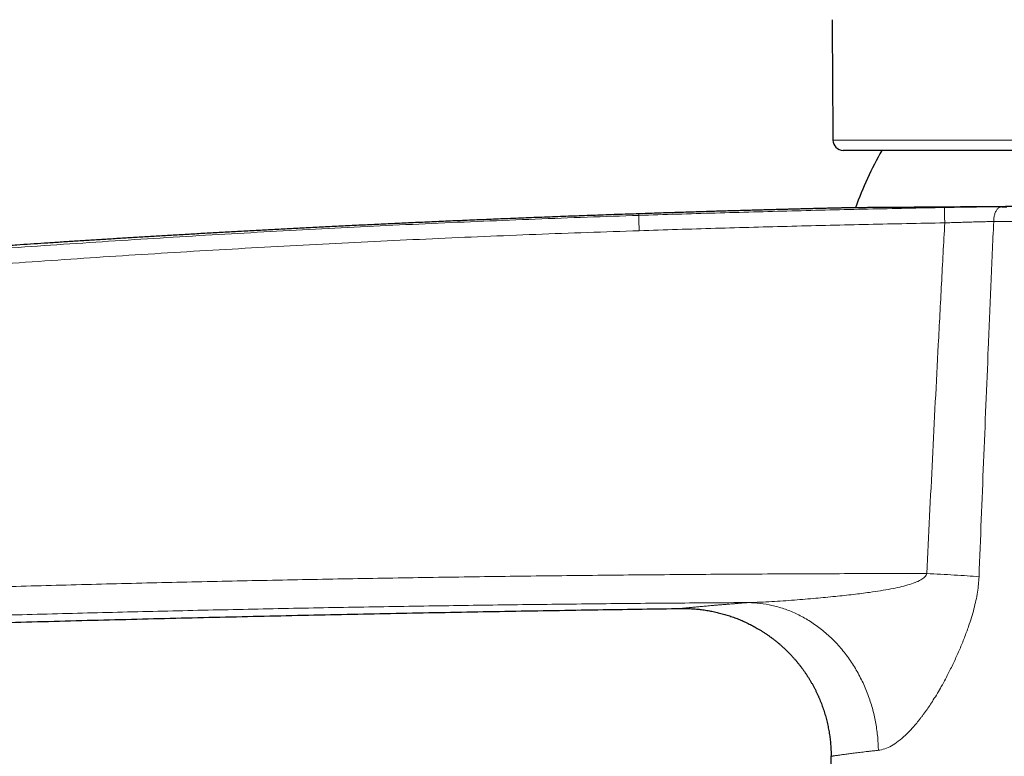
# Model space of a CAD drawing. Header units: millimetres. Extents: x 8 to 674, y 12 to 828.
# Tile 11 of 25: x 134 to 200, y 749 to 799. Entities that reach past the tile are written whole.
import ezdxf

# ---------------------------------------------------------------- set-up
doc = ezdxf.new("R2010")
doc.units = ezdxf.units.MM

msp = doc.modelspace()

# ---------------------------------------------------------------- linework, layer by layer
at = {"color": 252, "linetype": 'Continuous', "lineweight": 0}
for p, q in [((188.863, 791.138), (213.74, 791.138)), ((175.744, 786.149), (175.744, 786.149))]:
    msp.add_line(p, q, dxfattribs=at)
at = {"color": 7, "linetype": 'Continuous', "lineweight": 30}
for p, q in [((237.916, 790.443), (189.563, 790.443)), ((200.279, 786.629), (200.628, 786.632)), ((175.744, 786.149), (175.744, 786.149)), ((175.744, 786.149), (175.744, 786.149)), ((188.743, 653.943), (188.743, 749.454))]:
    msp.add_line(p, q, dxfattribs=at)
at = {"color": 252, "linetype": 'Continuous', "lineweight": 0, "flags": 128}
msp.add_lwpolyline([(199.735, 785.629), (199.736, 785.694), (199.739, 785.758), (199.745, 785.822), (199.752, 785.885), (199.762, 785.947), (199.775, 786.007), (199.789, 786.066), (199.806, 786.123), (199.824, 786.178), (199.845, 786.231), (199.867, 786.281), (199.892, 786.329), (199.917, 786.374), (199.945, 786.415), (199.974, 786.453), (200.004, 786.488), (200.036, 786.52), (200.068, 786.547), (200.102, 786.571), (200.136, 786.59), (200.171, 786.606), (200.207, 786.618), (200.243, 786.625), (200.279, 786.629)], dxfattribs=at)
at = {"color": 7, "linetype": 'Continuous', "lineweight": 30}
for centre, radius, start, end in [((5188.74, 826.283), 5000, 180.309429, 180.402735), ((189.563, 791.143), 0.7, 180.40273, 270), ((213.743, 778.193), 24.8, 150.39904, 160.28334)]:
    msp.add_arc(centre, radius, start, end, dxfattribs=at)
at = {"color": 252, "linetype": 'Continuous', "lineweight": 0}
msp.add_arc((217.808, 786.208), 21.391, 179.0166, 181.79099, dxfattribs=at)
for points, knots in [([(175.744, 786.043), (176.605, 786.071), (178.328, 786.127), (180.912, 786.204), (183.496, 786.277), (186.081, 786.346), (188.665, 786.41), (191.25, 786.47), (193.835, 786.525), (195.558, 786.559), (196.42, 786.575)], [0, 0, 0, 0, 0.1249962, 0.2499925, 0.3749902, 0.499988, 0.6249903, 0.7499925, 0.8749963, 1, 1, 1, 1]), ([(196.42, 786.575), (196.505, 786.577), (196.674, 786.58), (196.928, 786.585), (197.181, 786.589), (197.435, 786.593), (197.689, 786.597), (197.943, 786.601), (198.195, 786.605), (198.442, 786.608), (198.684, 786.612), (198.921, 786.615), (199.154, 786.618), (199.386, 786.62), (199.615, 786.623), (199.841, 786.625), (200.063, 786.627), (200.207, 786.628), (200.279, 786.629)], [0, 0, 0, 0, 0.061994, 0.124029, 0.186064, 0.248059, 0.311396, 0.374776, 0.438155, 0.501492, 0.563125, 0.624799, 0.686472, 0.748105, 0.811058, 0.874053, 0.937048, 1, 1, 1, 1]), ([(34.107, 772.265), (35.387, 772.471), (37.947, 772.883), (41.79, 773.484), (45.635, 774.073), (49.482, 774.648), (53.117, 775.179), (56.539, 775.669), (59.75, 776.118), (62.961, 776.559), (66.174, 776.99), (69.387, 777.412), (72.817, 777.853), (76.465, 778.309), (80.33, 778.78), (84.198, 779.237), (88.066, 779.68), (91.806, 780.096), (95.417, 780.485), (98.899, 780.849), (102.382, 781.201), (105.866, 781.543), (109.352, 781.874), (112.838, 782.193), (116.325, 782.502), (119.814, 782.799), (123.304, 783.085), (126.796, 783.36), (130.289, 783.624), (133.783, 783.877), (137.276, 784.118), (140.769, 784.349), (144.263, 784.568), (147.758, 784.776), (151.253, 784.973), (154.749, 785.159), (158.245, 785.334), (161.743, 785.498), (165.242, 785.651), (168.742, 785.793), (172.242, 785.924), (174.577, 786.004), (175.744, 786.042), (175.744, 786.042)], [0, 0, 0, 0, 0.027314, 0.054627, 0.081941, 0.109255, 0.136569, 0.159334, 0.1821, 0.204865, 0.227623, 0.25038, 0.273137, 0.300483, 0.327829, 0.355175, 0.38252, 0.409866, 0.43445, 0.459033, 0.483617, 0.508201, 0.532787, 0.557373, 0.581955, 0.606536, 0.631136, 0.655735, 0.680335, 0.704935, 0.729518, 0.754102, 0.778685, 0.803269, 0.827852, 0.852436, 0.877019, 0.901603, 0.926202, 0.950801, 0.9754, 1, 1, 1, 1, 1]), ([(175.744, 786.149), (175.744, 786.148), (175.744, 786.147), (175.744, 786.139), (175.744, 786.121), (175.744, 786.092), (175.744, 786.059), (175.744, 786.042)], [0, 0, 0, 0, 0.132812, 0.317945, 0.503078, 0.751539, 1, 1, 1, 1]), ([(199.735, 785.629), (199.675, 785.628), (199.555, 785.625), (199.369, 785.621), (199.179, 785.616), (198.984, 785.611), (198.785, 785.606), (198.581, 785.601), (198.373, 785.596), (198.164, 785.59), (197.954, 785.584), (197.743, 785.578), (197.529, 785.572), (197.313, 785.566), (197.094, 785.56), (196.873, 785.553), (196.651, 785.546), (196.502, 785.542), (196.427, 785.54)], [0, 0, 0, 0, 0.0614977, 0.1229953, 0.1848111, 0.2466268, 0.3094321, 0.3722375, 0.4353813, 0.4985252, 0.5603776, 0.6222301, 0.6844057, 0.7465813, 0.8097636, 0.8729459, 0.9364729, 1, 1, 1, 1]), ([(199.735, 785.629), (199.673, 784.203), (199.55, 781.351), (199.32, 775.921), (199.048, 769.339), (198.844, 764.182), (198.743, 761.604)], [0, 0, 0, 0, 0.178076, 0.356153, 0.678076, 1, 1, 1, 1]), ([(238.743, 785.793), (238.742, 785.792), (238.74, 785.792), (238.721, 785.792), (238.69, 785.793), (238.647, 785.793), (238.592, 785.794), (238.524, 785.795), (238.443, 785.796), (238.35, 785.798), (238.245, 785.799), (238.127, 785.801), (237.996, 785.803), (237.872, 785.805), (237.76, 785.806), (237.663, 785.808), (237.562, 785.809), (237.446, 785.811), (237.312, 785.813), (237.16, 785.815), (237, 785.817), (236.832, 785.819), (236.657, 785.821), (236.471, 785.824), (236.273, 785.826), (236.063, 785.828), (235.845, 785.831), (235.619, 785.833), (235.384, 785.835), (235.157, 785.838), (234.939, 785.84), (234.732, 785.841), (234.52, 785.843), (234.311, 785.845), (234.107, 785.846), (233.908, 785.848), (233.705, 785.849), (233.483, 785.851), (233.239, 785.852), (232.974, 785.853), (232.703, 785.855), (232.426, 785.856), (232.144, 785.857), (231.823, 785.858), (231.462, 785.859), (231.057, 785.86), (230.642, 785.861), (230.218, 785.862), (229.786, 785.862), (229.344, 785.862), (228.894, 785.862), (228.497, 785.861), (228.158, 785.86), (227.879, 785.86), (227.598, 785.859), (227.291, 785.858), (226.96, 785.857), (226.602, 785.856), (226.24, 785.855), (225.874, 785.853), (225.505, 785.852), (225.089, 785.85), (224.624, 785.847), (224.111, 785.844), (223.591, 785.841), (223.066, 785.838), (222.535, 785.834), (221.998, 785.83), (221.458, 785.826), (220.95, 785.822), (220.476, 785.819), (220.038, 785.815), (219.597, 785.811), (219.115, 785.807), (218.592, 785.803), (218.026, 785.798), (217.458, 785.792), (216.887, 785.787), (216.313, 785.782), (215.755, 785.776), (215.214, 785.771), (214.689, 785.766), (214.163, 785.761), (213.636, 785.756), (213.109, 785.75), (212.637, 785.746), (212.221, 785.742), (211.86, 785.738), (211.5, 785.735), (211.119, 785.731), (210.716, 785.727), (210.293, 785.723), (209.87, 785.719), (209.448, 785.714), (209.027, 785.71), (208.569, 785.706), (208.074, 785.701), (207.544, 785.696), (207.016, 785.691), (206.487, 785.686), (205.958, 785.682), (205.428, 785.677), (204.902, 785.672), (204.418, 785.668), (203.976, 785.664), (203.575, 785.66), (203.177, 785.657), (202.782, 785.654), (202.389, 785.65), (202, 785.647), (201.613, 785.644), (201.23, 785.641), (200.851, 785.638), (200.475, 785.635), (200.102, 785.632), (199.858, 785.63), (199.735, 785.629)], [0, 0, 0, 0, 0.010219, 0.020438, 0.030677, 0.040916, 0.051226, 0.061539, 0.071851, 0.082161, 0.092554, 0.10295, 0.113346, 0.123739, 0.130013, 0.136286, 0.142564, 0.148842, 0.157069, 0.165297, 0.173524, 0.181775, 0.190026, 0.198277, 0.207049, 0.215822, 0.224594, 0.233395, 0.242197, 0.250998, 0.258121, 0.265244, 0.272374, 0.279503, 0.285778, 0.292052, 0.298331, 0.30461, 0.31236, 0.32011, 0.327859, 0.335629, 0.343399, 0.351168, 0.361646, 0.372125, 0.382625, 0.393125, 0.403655, 0.414186, 0.424738, 0.435291, 0.441564, 0.447838, 0.454116, 0.460394, 0.468142, 0.475891, 0.483639, 0.491407, 0.499176, 0.506944, 0.517421, 0.527898, 0.538396, 0.548894, 0.559423, 0.569952, 0.580503, 0.591053, 0.599437, 0.60782, 0.616214, 0.624609, 0.635226, 0.645844, 0.656461, 0.667129, 0.677799, 0.688467, 0.698171, 0.707876, 0.71758, 0.727323, 0.737067, 0.74681, 0.753482, 0.760155, 0.766833, 0.773512, 0.781397, 0.789283, 0.797168, 0.805075, 0.812981, 0.820888, 0.830967, 0.841046, 0.851145, 0.861244, 0.871573, 0.881903, 0.892253, 0.902603, 0.91068, 0.918757, 0.926834, 0.934933, 0.943033, 0.951132, 0.959265, 0.967399, 0.975532, 0.983688, 0.991844, 1, 1, 1, 1]), ([(175.765, 785.007), (174.599, 784.968), (172.269, 784.89), (168.774, 784.758), (165.279, 784.617), (161.784, 784.464), (158.29, 784.3), (154.797, 784.126), (151.303, 783.94), (147.81, 783.743), (144.318, 783.535), (140.826, 783.316), (137.334, 783.086), (133.843, 782.844), (130.354, 782.592), (126.866, 782.329), (123.38, 782.054), (119.894, 781.768), (116.409, 781.471), (112.925, 781.164), (109.441, 780.844), (105.958, 780.514), (102.476, 780.173), (98.994, 779.82), (95.514, 779.456), (91.987, 779.077), (88.413, 778.68), (84.794, 778.267), (81.175, 777.841), (77.558, 777.404), (73.942, 776.955), (70.327, 776.495), (66.713, 776.023), (63.101, 775.539), (59.49, 775.043), (55.881, 774.537), (52.273, 774.018), (48.666, 773.488), (45.061, 772.947), (41.458, 772.394), (37.856, 771.831), (35.456, 771.446), (34.256, 771.253)], [0, 0, 0, 0, 0.024584, 0.049168, 0.073751, 0.098335, 0.122919, 0.147508, 0.172097, 0.196686, 0.221275, 0.245864, 0.270463, 0.295063, 0.319646, 0.344229, 0.368812, 0.393396, 0.417979, 0.442562, 0.467153, 0.491745, 0.516336, 0.540927, 0.565527, 0.590127, 0.615733, 0.641339, 0.66695, 0.69256, 0.718171, 0.743782, 0.769399, 0.795016, 0.820633, 0.84625, 0.871874, 0.897497, 0.923121, 0.948744, 0.974372, 1, 1, 1, 1]), ([(196.427, 785.54), (195.566, 785.523), (193.844, 785.49), (191.261, 785.434), (188.678, 785.374), (186.095, 785.31), (183.512, 785.242), (180.93, 785.169), (178.347, 785.091), (176.625, 785.036), (175.765, 785.008)], [0, 0, 0, 0, 0.1249961, 0.2499932, 0.3749902, 0.4999902, 0.6249902, 0.7499931, 0.8749961, 1, 1, 1, 1]), ([(195.212, 761.819), (195.338, 764.398), (195.591, 769.554), (195.926, 776.086), (196.206, 781.414), (196.353, 784.164), (196.427, 785.54)], [0, 0, 0, 0, 0.3260572, 0.6521154, 0.8260576, 1, 1, 1, 1]), ([(74.882, 758.556), (76.692, 758.652), (80.313, 758.844), (85.744, 759.116), (91.176, 759.375), (96.609, 759.622), (102.042, 759.855), (107.476, 760.075), (112.911, 760.282), (118.346, 760.476), (123.782, 760.657), (129.217, 760.825), (134.653, 760.98), (140.09, 761.122), (145.527, 761.251), (150.965, 761.366), (156.402, 761.469), (161.881, 761.559), (167.402, 761.636), (172.964, 761.701), (178.525, 761.751), (184.087, 761.788), (189.649, 761.812), (193.357, 761.817), (195.212, 761.819)], [0, 0, 0, 0, 0.045172, 0.090345, 0.135518, 0.18069, 0.225867, 0.271044, 0.31622, 0.361397, 0.40657, 0.451742, 0.496915, 0.542087, 0.587264, 0.632441, 0.677618, 0.722794, 0.768995, 0.815196, 0.861397, 0.907598, 0.953799, 1, 1, 1, 1]), ([(183.169, 759.854), (183.688, 759.871), (184.712, 759.905), (186.229, 760.016), (187.664, 760.137), (188.993, 760.265), (190.208, 760.398), (191.229, 760.526), (192.072, 760.649), (192.756, 760.766), (193.373, 760.892), (193.923, 761.032), (194.399, 761.188), (194.788, 761.362), (195.041, 761.536), (195.172, 761.694), (195.199, 761.779), (195.212, 761.819)], [0, 0, 0, 0, 0.128326, 0.253336, 0.369686, 0.477038, 0.575338, 0.664169, 0.724724, 0.780356, 0.830939, 0.876395, 0.916909, 0.951503, 0.978921, 0.990057, 1, 1, 1, 1]), ([(198.743, 761.604), (198.732, 761.431), (198.712, 761.078), (198.64, 760.542), (198.537, 759.989), (198.402, 759.419), (198.235, 758.832), (198.063, 758.309), (197.899, 757.852), (197.754, 757.468), (197.601, 757.084), (197.441, 756.701), (197.274, 756.32), (197.1, 755.94), (196.919, 755.56), (196.624, 754.963), (196.209, 754.182), (195.684, 753.302), (195.312, 752.744), (195.105, 752.454), (195.041, 752.366), (194.978, 752.279), (194.914, 752.194), (194.851, 752.11), (194.638, 751.834), (194.281, 751.4), (193.777, 750.876), (193.289, 750.457), (192.82, 750.147), (192.368, 749.936), (192.084, 749.886), (191.943, 749.862)], [0, 0, 0, 0, 0.030989, 0.063308, 0.097118, 0.132557, 0.169747, 0.208793, 0.234122, 0.259672, 0.285458, 0.311495, 0.337796, 0.364375, 0.391244, 0.418417, 0.493037, 0.564439, 0.624919, 0.632694, 0.640437, 0.648149, 0.65583, 0.663482, 0.671105, 0.7321, 0.78983, 0.844831, 0.89772, 0.949192, 1, 1, 1, 1]), ([(195.212, 761.819), (195.525, 761.803), (196.157, 761.771), (197.08, 761.718), (197.96, 761.662), (198.483, 761.623), (198.743, 761.604)], [0, 0, 0, 0, 0.2484289, 0.5, 0.7515711, 1, 1, 1, 1]), ([(183.169, 759.854), (181.396, 759.842), (177.85, 759.819), (172.531, 759.768), (167.212, 759.706), (161.855, 759.63), (156.46, 759.542), (151.028, 759.439), (145.596, 759.323), (140.163, 759.195), (134.732, 759.053), (129.3, 758.898), (123.868, 758.73), (118.438, 758.549), (113.008, 758.355), (107.578, 758.148), (102.149, 757.928), (96.721, 757.695), (91.293, 757.449), (85.865, 757.189), (80.438, 756.917), (76.82, 756.725), (75.012, 756.629)], [0, 0, 0, 0, 0.0491537, 0.0983075, 0.1474614, 0.1966151, 0.2468243, 0.2970336, 0.3472429, 0.3974521, 0.4476659, 0.4978799, 0.5480938, 0.5983076, 0.6485168, 0.6987261, 0.7489354, 0.7991445, 0.8493583, 0.8995723, 0.9497862, 1, 1, 1, 1]), ([(178.604, 759.453), (178.604, 759.453), (178.603, 759.453), (178.607, 759.453), (178.618, 759.454), (178.638, 759.457), (178.664, 759.459), (178.699, 759.463), (178.742, 759.468), (178.792, 759.473), (178.849, 759.479), (178.915, 759.485), (178.987, 759.493), (179.068, 759.501), (179.155, 759.51), (179.249, 759.519), (179.349, 759.529), (179.456, 759.539), (179.578, 759.551), (179.718, 759.564), (179.877, 759.579), (180.045, 759.595), (180.224, 759.611), (180.413, 759.628), (180.627, 759.647), (180.867, 759.668), (181.136, 759.692), (181.419, 759.716), (181.693, 759.738), (181.954, 759.76), (182.199, 759.779), (182.452, 759.799), (182.698, 759.818), (182.937, 759.837), (183.092, 759.848), (183.169, 759.854)], [0, 0, 0, 0, 0.000458, 0.028649, 0.056842, 0.085034, 0.113287, 0.141543, 0.169796, 0.198142, 0.226489, 0.254834, 0.28324, 0.311648, 0.340054, 0.367796, 0.395538, 0.423305, 0.451071, 0.484897, 0.518726, 0.552551, 0.586473, 0.620397, 0.654318, 0.695571, 0.736824, 0.778148, 0.819472, 0.851169, 0.882866, 0.914593, 0.946319, 0.973158, 1, 1, 1, 1]), ([(183.169, 759.854), (183.428, 759.842), (183.956, 759.818), (184.754, 759.675), (185.562, 759.448), (186.368, 759.124), (187.159, 758.703), (187.923, 758.187), (188.647, 757.58), (189.318, 756.889), (189.925, 756.125), (190.459, 755.299), (190.914, 754.427), (191.286, 753.523), (191.574, 752.601), (191.777, 751.677), (191.906, 750.764), (191.931, 750.159), (191.943, 749.862)], [0, 0, 0, 0, 0.057378, 0.116653, 0.177655, 0.240177, 0.303969, 0.368748, 0.434202, 0.5, 0.565798, 0.631252, 0.696031, 0.759823, 0.822345, 0.883347, 0.942622, 1, 1, 1, 1]), ([(191.943, 749.862), (191.86, 749.853), (191.693, 749.835), (191.455, 749.809), (191.225, 749.783), (191.005, 749.757), (190.794, 749.732), (190.593, 749.708), (190.4, 749.684), (190.217, 749.661), (190.044, 749.638), (189.881, 749.617), (189.728, 749.597), (189.585, 749.577), (189.453, 749.559), (189.332, 749.542), (189.222, 749.526), (189.123, 749.512), (189.034, 749.499), (188.957, 749.487), (188.891, 749.477), (188.837, 749.469), (188.795, 749.462), (188.766, 749.457), (188.747, 749.454), (188.744, 749.454), (188.743, 749.454)], [0, 0, 0, 0, 0.040358, 0.080733, 0.121238, 0.161743, 0.202317, 0.242892, 0.283975, 0.325058, 0.366215, 0.407371, 0.449049, 0.490726, 0.53248, 0.574234, 0.616133, 0.658051, 0.700576, 0.743121, 0.785823, 0.828524, 0.871309, 0.914093, 0.957036, 1, 1, 1, 1])]:
    msp.add_open_spline(points, degree=3, knots=knots, dxfattribs=at)
at = {"color": 7, "linetype": 'Continuous', "lineweight": 30}
for points, knots in [([(189.906, 786.554), (189.899, 786.554), (189.881, 786.553), (189.855, 786.553), (189.826, 786.552), (189.796, 786.551), (189.758, 786.551), (189.709, 786.549), (189.649, 786.548), (189.577, 786.546), (189.493, 786.544), (189.398, 786.542), (189.291, 786.54), (189.174, 786.537), (189.046, 786.534), (188.908, 786.53), (188.759, 786.527), (188.591, 786.523), (188.404, 786.518), (188.195, 786.513), (187.973, 786.508), (187.736, 786.502), (187.485, 786.496), (187.226, 786.489), (186.958, 786.482), (186.683, 786.475), (186.395, 786.468), (186.095, 786.46), (185.781, 786.452), (185.452, 786.443), (185.108, 786.434), (184.751, 786.424), (184.381, 786.414), (183.999, 786.404), (183.604, 786.393), (183.181, 786.381), (182.731, 786.368), (182.252, 786.354), (181.757, 786.34), (181.247, 786.325), (180.721, 786.309), (180.181, 786.293), (179.624, 786.275), (179.053, 786.258), (178.466, 786.239), (177.867, 786.22), (177.258, 786.2), (176.637, 786.18), (176.13, 786.163), (175.831, 786.153), (175.744, 786.15)], [0, 0, 0, 0, 0.001515, 0.003747, 0.005577, 0.007527, 0.010187, 0.013643, 0.017897, 0.02299, 0.028893, 0.035604, 0.043125, 0.051454, 0.060421, 0.070168, 0.080694, 0.091998, 0.105726, 0.12045, 0.136169, 0.152882, 0.17059, 0.189291, 0.207833, 0.227256, 0.247561, 0.268746, 0.290811, 0.31418, 0.33846, 0.363649, 0.389746, 0.416752, 0.444663, 0.473481, 0.506225, 0.540062, 0.574991, 0.61101, 0.648117, 0.686311, 0.72559, 0.765953, 0.807396, 0.849919, 0.892732, 0.936582, 0.981467, 1, 1, 1, 1]), ([(231.498, 786.857), (231.486, 786.857), (231.342, 786.857), (231.057, 786.859), (230.64, 786.86), (230.21, 786.861), (229.794, 786.862), (229.393, 786.862), (229.008, 786.862), (228.617, 786.862), (228.205, 786.862), (227.773, 786.861), (227.319, 786.86), (226.857, 786.859), (226.417, 786.858), (226.001, 786.856), (225.611, 786.855), (225.216, 786.853), (224.787, 786.851), (224.323, 786.849), (223.822, 786.846), (223.316, 786.843), (222.803, 786.84), (222.285, 786.836), (221.786, 786.832), (221.306, 786.829), (220.848, 786.825), (220.386, 786.821), (219.921, 786.817), (219.452, 786.813), (218.992, 786.809), (218.539, 786.805), (218.095, 786.801), (217.649, 786.797), (217.168, 786.792), (216.652, 786.787), (216.1, 786.782), (215.546, 786.777), (214.991, 786.771), (214.433, 786.765), (213.901, 786.76), (213.394, 786.755), (212.912, 786.75), (212.43, 786.745), (211.948, 786.74), (211.466, 786.735), (211.03, 786.731), (210.639, 786.727), (210.292, 786.723), (209.947, 786.72), (209.52, 786.716), (209.013, 786.71), (208.426, 786.705), (207.842, 786.699), (207.293, 786.694), (206.778, 786.689), (206.297, 786.684), (205.819, 786.68), (205.328, 786.675), (204.826, 786.67), (204.312, 786.666), (203.802, 786.661), (203.361, 786.657), (202.986, 786.654), (202.675, 786.651), (202.366, 786.649), (201.987, 786.645), (201.54, 786.642), (201.029, 786.638), (200.525, 786.633), (200.055, 786.63), (199.62, 786.626), (199.216, 786.623), (198.819, 786.62), (198.415, 786.617), (198.005, 786.614), (197.591, 786.611), (197.186, 786.608), (196.814, 786.605), (196.474, 786.603), (196.165, 786.6), (195.862, 786.598), (195.543, 786.596), (195.211, 786.594), (194.866, 786.591), (194.531, 786.589), (194.207, 786.587), (193.892, 786.584), (193.602, 786.582), (193.335, 786.581), (193.09, 786.579), (192.853, 786.577), (192.624, 786.576), (192.403, 786.574), (192.196, 786.573), (192.002, 786.571), (191.82, 786.57), (191.645, 786.569), (191.466, 786.567), (191.285, 786.566), (191.104, 786.565), (190.935, 786.563), (190.779, 786.562), (190.634, 786.561), (190.508, 786.56), (190.399, 786.559), (190.305, 786.558), (190.22, 786.558), (190.145, 786.557), (190.08, 786.556), (190.026, 786.556), (189.984, 786.555), (189.951, 786.555), (189.926, 786.554), (189.911, 786.554), (189.907, 786.554), (189.906, 786.554)], [0, 0, 0, 0, 0.000931, 0.011497, 0.022063, 0.032656, 0.043249, 0.052139, 0.06103, 0.069937, 0.078843, 0.088651, 0.098458, 0.108288, 0.118117, 0.12609, 0.134064, 0.142049, 0.150034, 0.159816, 0.169599, 0.179381, 0.189211, 0.199042, 0.208872, 0.217365, 0.225859, 0.234353, 0.242877, 0.251403, 0.259927, 0.267901, 0.275876, 0.283861, 0.291847, 0.301629, 0.311413, 0.321195, 0.331026, 0.340857, 0.350688, 0.359181, 0.367676, 0.37617, 0.384695, 0.393221, 0.401746, 0.407907, 0.414068, 0.420234, 0.4264, 0.436967, 0.447534, 0.458127, 0.468721, 0.477612, 0.486504, 0.495411, 0.504318, 0.514126, 0.523934, 0.533764, 0.543594, 0.549754, 0.555915, 0.562081, 0.568247, 0.578814, 0.589381, 0.599974, 0.610568, 0.619459, 0.62835, 0.637257, 0.646164, 0.655972, 0.66578, 0.675609, 0.685439, 0.693414, 0.701389, 0.709375, 0.717362, 0.727146, 0.736931, 0.746714, 0.756546, 0.766379, 0.776211, 0.784706, 0.793202, 0.801697, 0.810223, 0.81875, 0.827276, 0.835251, 0.843226, 0.851213, 0.859199, 0.868983, 0.878768, 0.888551, 0.898383, 0.908216, 0.918048, 0.926542, 0.935038, 0.943533, 0.952059, 0.960586, 0.969112, 0.976488, 0.983864, 0.991239, 0.998635, 1, 1, 1, 1]), ([(175.744, 786.149), (175.249, 786.132), (174.264, 786.099), (172.795, 786.047), (171.342, 785.993), (169.904, 785.939), (168.482, 785.884), (167.102, 785.829), (165.762, 785.774), (164.464, 785.719), (163.179, 785.664), (161.907, 785.608), (160.649, 785.551), (159.405, 785.494), (158.174, 785.436), (156.957, 785.378), (155.753, 785.319), (154.57, 785.26), (153.407, 785.201), (152.264, 785.142), (151.134, 785.082), (150.011, 785.022), (148.893, 784.961), (147.783, 784.9), (146.686, 784.838), (145.602, 784.776), (144.538, 784.714), (143.493, 784.653), (142.468, 784.592), (141.456, 784.531), (140.45, 784.469), (139.45, 784.407), (138.457, 784.344), (137.477, 784.282), (136.511, 784.22), (135.559, 784.157), (134.62, 784.095), (133.677, 784.032), (132.73, 783.968), (131.78, 783.903), (130.846, 783.839), (129.927, 783.775), (129.023, 783.711), (128.15, 783.648), (127.309, 783.588), (126.499, 783.529), (125.702, 783.47), (124.918, 783.412), (124.148, 783.355), (123.392, 783.298), (122.65, 783.242), (121.921, 783.186), (121.206, 783.131), (120.508, 783.077), (119.828, 783.023), (119.166, 782.971), (118.516, 782.92), (117.877, 782.869), (117.247, 782.818), (116.627, 782.768), (116.021, 782.719), (115.428, 782.67), (114.853, 782.623), (114.295, 782.577), (113.753, 782.532), (113.225, 782.488), (112.707, 782.444), (112.2, 782.401), (111.702, 782.359), (111.219, 782.318), (110.75, 782.278), (110.295, 782.239), (109.854, 782.201), (109.425, 782.163), (109.008, 782.127), (108.603, 782.092), (108.213, 782.058), (107.838, 782.025), (107.477, 781.993), (107.13, 781.962), (106.807, 781.933), (106.507, 781.907), (106.228, 781.882), (105.962, 781.858), (105.708, 781.835), (105.466, 781.813), (105.237, 781.793), (105.02, 781.773), (104.815, 781.755), (104.623, 781.737), (104.443, 781.721), (104.276, 781.706), (104.123, 781.692), (103.985, 781.679), (103.862, 781.668), (103.749, 781.658), (103.647, 781.648), (103.555, 781.64), (103.473, 781.632), (103.402, 781.626), (103.343, 781.62), (103.296, 781.616), (103.262, 781.613), (103.24, 781.611), (103.224, 781.609), (103.205, 781.608), (103.175, 781.605), (103.134, 781.601), (103.082, 781.596), (103.019, 781.591), (102.946, 781.584), (102.862, 781.576), (102.756, 781.566), (102.629, 781.555), (102.483, 781.541), (102.332, 781.527), (102.175, 781.513), (102.014, 781.498), (101.848, 781.482), (101.655, 781.464), (101.432, 781.444), (101.18, 781.42), (100.919, 781.396), (100.62, 781.368), (100.281, 781.336), (99.901, 781.3), (99.506, 781.263), (99.095, 781.224), (98.671, 781.184), (98.234, 781.142), (97.785, 781.099), (97.321, 781.054), (96.839, 781.008), (96.344, 780.96), (95.845, 780.911), (95.35, 780.863), (94.862, 780.815), (94.38, 780.768), (93.905, 780.721), (93.375, 780.668), (92.794, 780.61), (92.161, 780.547), (91.542, 780.485), (90.936, 780.424), (90.346, 780.364), (89.772, 780.305), (89.214, 780.248), (88.669, 780.192), (88.149, 780.138), (87.654, 780.087), (87.184, 780.038), (86.725, 779.99), (86.276, 779.943), (85.411, 779.853), (84.189, 779.723), (82.609, 779.554), (81.343, 779.417), (80.326, 779.306), (79.558, 779.221), (78.792, 779.137), (78.027, 779.052), (77.264, 778.966), (76.502, 778.881), (75.824, 778.804), (75.224, 778.736), (74.698, 778.676), (74.156, 778.614), (73.599, 778.551), (73.027, 778.485), (72.451, 778.418), (71.872, 778.351), (71.29, 778.283), (70.695, 778.214), (70.086, 778.142), (69.464, 778.069), (68.828, 777.993), (68.178, 777.916), (67.515, 777.837), (66.838, 777.755), (66.152, 777.673), (65.456, 777.588), (64.751, 777.503), (64.033, 777.415), (63.289, 777.323), (62.518, 777.228), (61.72, 777.129), (60.908, 777.027), (60.08, 776.924), (59.238, 776.817), (58.382, 776.709), (57.655, 776.616), (57.061, 776.54), (56.605, 776.481), (56.144, 776.422), (55.68, 776.362), (55.216, 776.302), (54.732, 776.239), (54.232, 776.173), (53.718, 776.106), (53.219, 776.041), (52.731, 775.976), (52.254, 775.913), (51.789, 775.852), (51.338, 775.792), (50.902, 775.734), (50.483, 775.678), (50.081, 775.624), (49.696, 775.572), (49.325, 775.522), (48.965, 775.474), (48.618, 775.427), (48.283, 775.381), (47.963, 775.338), (47.657, 775.296), (47.366, 775.257), (47.09, 775.219), (46.828, 775.183), (46.58, 775.149), (46.345, 775.117), (46.126, 775.087), (45.922, 775.059), (45.734, 775.033), (45.562, 775.009), (45.405, 774.988), (45.264, 774.968), (45.139, 774.951), (45.031, 774.936), (44.935, 774.923), (44.847, 774.91), (44.764, 774.899), (44.699, 774.89), (44.646, 774.883), (44.601, 774.876), (44.545, 774.868), (44.477, 774.859), (44.399, 774.848), (44.308, 774.836), (44.206, 774.821), (44.093, 774.806), (43.968, 774.788), (43.829, 774.769), (43.676, 774.748), (43.509, 774.724), (43.329, 774.699), (43.137, 774.672), (42.932, 774.644), (42.719, 774.614), (42.498, 774.583), (42.27, 774.551), (42.031, 774.517), (41.781, 774.482), (41.52, 774.445), (41.247, 774.406), (40.964, 774.366), (40.669, 774.324), (40.363, 774.281), (40.048, 774.236), (39.724, 774.19), (39.391, 774.142), (39.047, 774.093), (38.683, 774.041), (38.297, 773.985), (37.889, 773.927), (37.469, 773.866), (37.037, 773.803), (36.591, 773.739), (36.143, 773.673), (35.691, 773.607), (35.237, 773.541), (34.772, 773.473), (34.295, 773.403), (33.808, 773.331), (33.309, 773.257), (32.799, 773.181), (32.278, 773.104), (31.746, 773.025), (31.206, 772.944), (30.658, 772.862), (30.214, 772.795), (29.95, 772.755), (29.872, 772.744)], [0, 0, 0, 0, 0.010128, 0.02015, 0.030066, 0.039876, 0.049581, 0.059181, 0.068136, 0.076999, 0.085769, 0.094446, 0.103032, 0.111525, 0.119926, 0.128235, 0.136452, 0.144578, 0.15247, 0.160273, 0.167988, 0.175615, 0.183291, 0.190875, 0.198368, 0.205769, 0.21308, 0.220171, 0.227174, 0.23409, 0.240917, 0.247793, 0.254577, 0.26127, 0.26787, 0.274379, 0.280796, 0.287121, 0.293714, 0.300204, 0.306591, 0.312874, 0.319054, 0.32513, 0.330764, 0.336305, 0.341754, 0.34711, 0.352374, 0.357545, 0.362622, 0.367607, 0.372498, 0.377296, 0.381917, 0.386448, 0.390889, 0.395239, 0.399575, 0.403817, 0.407964, 0.412017, 0.415976, 0.419771, 0.423476, 0.427088, 0.430609, 0.434107, 0.43751, 0.440816, 0.444027, 0.447141, 0.45016, 0.453081, 0.455951, 0.458721, 0.461392, 0.463962, 0.466432, 0.468803, 0.471073, 0.473066, 0.474974, 0.476798, 0.478537, 0.480192, 0.481763, 0.483248, 0.484649, 0.485965, 0.487196, 0.488342, 0.489403, 0.490326, 0.491173, 0.491945, 0.492641, 0.493261, 0.493837, 0.494327, 0.494731, 0.495051, 0.495286, 0.495435, 0.495496, 0.495625, 0.495831, 0.496114, 0.496476, 0.496906, 0.497412, 0.497992, 0.498647, 0.499605, 0.500617, 0.501663, 0.502741, 0.503854, 0.504999, 0.506177, 0.507852, 0.50959, 0.511392, 0.513256, 0.515766, 0.518381, 0.521104, 0.523933, 0.526868, 0.529855, 0.532945, 0.536138, 0.539434, 0.542894, 0.54634, 0.549741, 0.553097, 0.556407, 0.559672, 0.562891, 0.567322, 0.571663, 0.575915, 0.580078, 0.584151, 0.588064, 0.591891, 0.595631, 0.599285, 0.602583, 0.605808, 0.608958, 0.612035, 0.615041, 0.62675, 0.637164, 0.647539, 0.652817, 0.658085, 0.663342, 0.668589, 0.673826, 0.679052, 0.684281, 0.68779, 0.691404, 0.695122, 0.698945, 0.702873, 0.706906, 0.710804, 0.714796, 0.718882, 0.723061, 0.727334, 0.731701, 0.736162, 0.740716, 0.745365, 0.750109, 0.754859, 0.7597, 0.764632, 0.769656, 0.775038, 0.780522, 0.786107, 0.791793, 0.79758, 0.803468, 0.809458, 0.812572, 0.815713, 0.818881, 0.822075, 0.825286, 0.828442, 0.832071, 0.835604, 0.83904, 0.84238, 0.84568, 0.848881, 0.85198, 0.85498, 0.857878, 0.860627, 0.863278, 0.865833, 0.86829, 0.870697, 0.873003, 0.875208, 0.877311, 0.879313, 0.881213, 0.883012, 0.88473, 0.886344, 0.887853, 0.889259, 0.890561, 0.891738, 0.892815, 0.893791, 0.894667, 0.895377, 0.896032, 0.896643, 0.897212, 0.897738, 0.897988, 0.898295, 0.89868, 0.899145, 0.899689, 0.900313, 0.901015, 0.901797, 0.902658, 0.903598, 0.904666, 0.90582, 0.907061, 0.908389, 0.909803, 0.911304, 0.912798, 0.91437, 0.916018, 0.917744, 0.919546, 0.921426, 0.923383, 0.925417, 0.927528, 0.929716, 0.931941, 0.934239, 0.936612, 0.939059, 0.941786, 0.944599, 0.947499, 0.950486, 0.953559, 0.95672, 0.959779, 0.962915, 0.966129, 0.969419, 0.972787, 0.976232, 0.979754, 0.983353, 0.987029, 0.990782, 0.994543, 0.998378, 1, 1, 1, 1]), ([(72.831, 756.293), (74.628, 756.374), (78.432, 756.547), (84.239, 756.798), (90.249, 757.047), (96.251, 757.286), (102.21, 757.512), (108.127, 757.725), (114.003, 757.927), (119.876, 758.119), (125.783, 758.3), (131.725, 758.472), (137.702, 758.635), (143.682, 758.786), (149.665, 758.927), (155.617, 759.056), (161.539, 759.174), (167.432, 759.28), (173.121, 759.374), (176.846, 759.427), (178.604, 759.452)], [0, 0, 0, 0, 0.05099, 0.107934, 0.164776, 0.221531, 0.278211, 0.333818, 0.389379, 0.444904, 0.500406, 0.556908, 0.613411, 0.66993, 0.726477, 0.783065, 0.838696, 0.894392, 0.950164, 1, 1, 1, 1]), ([(178.598, 759.453), (178.634, 759.453), (178.724, 759.454), (178.87, 759.453), (179.038, 759.45), (179.209, 759.444), (179.38, 759.434), (179.554, 759.421), (179.727, 759.406), (179.901, 759.387), (180.076, 759.365), (180.25, 759.34), (180.424, 759.312), (180.598, 759.281), (180.772, 759.246), (180.945, 759.209), (181.118, 759.168), (181.29, 759.125), (181.462, 759.078), (181.633, 759.028), (181.802, 758.975), (181.971, 758.919), (182.14, 758.86), (182.307, 758.798), (182.473, 758.733), (182.637, 758.665), (182.801, 758.594), (182.963, 758.52), (183.125, 758.444), (183.284, 758.364), (183.443, 758.281), (183.599, 758.196), (183.761, 758.105), (183.926, 758.007), (184.095, 757.902), (184.262, 757.794), (184.426, 757.683), (184.587, 757.569), (184.746, 757.452), (184.903, 757.332), (185.057, 757.21), (185.208, 757.084), (185.356, 756.956), (185.502, 756.825), (185.645, 756.692), (185.785, 756.555), (185.922, 756.417), (186.056, 756.276), (186.187, 756.132), (186.316, 755.986), (186.441, 755.838), (186.563, 755.688), (186.683, 755.535), (186.799, 755.38), (186.912, 755.223), (187.022, 755.065), (187.128, 754.904), (187.232, 754.741), (187.332, 754.577), (187.429, 754.411), (187.522, 754.243), (187.613, 754.074), (187.7, 753.903), (187.783, 753.73), (187.864, 753.556), (187.94, 753.381), (188.014, 753.205), (188.084, 753.027), (188.15, 752.848), (188.213, 752.668), (188.273, 752.487), (188.329, 752.305), (188.381, 752.122), (188.43, 751.938), (188.476, 751.754), (188.518, 751.569), (188.556, 751.383), (188.591, 751.196), (188.622, 751.009), (188.65, 750.822), (188.674, 750.635), (188.694, 750.447), (188.711, 750.258), (188.725, 750.07), (188.735, 749.882), (188.741, 749.693), (188.743, 749.551), (188.743, 749.471), (188.743, 749.454)], [0, 0, 0, 0, 0.006689, 0.017087, 0.027703, 0.038468, 0.04934, 0.06029, 0.071298, 0.08235, 0.093436, 0.104551, 0.115687, 0.126842, 0.138013, 0.149196, 0.16039, 0.171594, 0.182806, 0.194025, 0.20525, 0.21648, 0.227716, 0.238955, 0.250199, 0.261446, 0.272697, 0.28395, 0.295206, 0.306464, 0.317725, 0.328988, 0.340252, 0.352794, 0.365345, 0.37787, 0.390369, 0.402843, 0.415295, 0.427725, 0.440134, 0.452523, 0.464893, 0.477244, 0.489579, 0.501896, 0.514198, 0.526484, 0.538754, 0.551011, 0.563253, 0.575481, 0.587696, 0.599899, 0.612088, 0.624266, 0.636432, 0.648586, 0.660729, 0.67286, 0.684981, 0.697091, 0.70919, 0.72128, 0.733359, 0.745428, 0.757488, 0.769538, 0.781578, 0.793609, 0.80563, 0.817643, 0.829646, 0.841641, 0.853626, 0.865603, 0.877571, 0.88953, 0.901481, 0.913423, 0.925356, 0.937281, 0.949197, 0.961105, 0.973004, 0.984895, 0.996777, 1, 1, 1, 1])]:
    msp.add_open_spline(points, degree=3, knots=knots, dxfattribs=at)
at = {"color": 252, "linetype": 'Continuous', "lineweight": 0}
msp.add_open_spline([(175.744, 786.043), (175.743, 786.041), (175.742, 786.037), (175.741, 786.008), (175.741, 785.963), (175.742, 785.902), (175.743, 785.825), (175.744, 785.735), (175.747, 785.633), (175.749, 785.521), (175.753, 785.4), (175.756, 785.272), (175.76, 785.141), (175.763, 785.053), (175.765, 785.008)], degree=3, dxfattribs=at)

doc.saveas('drawing.dxf')
